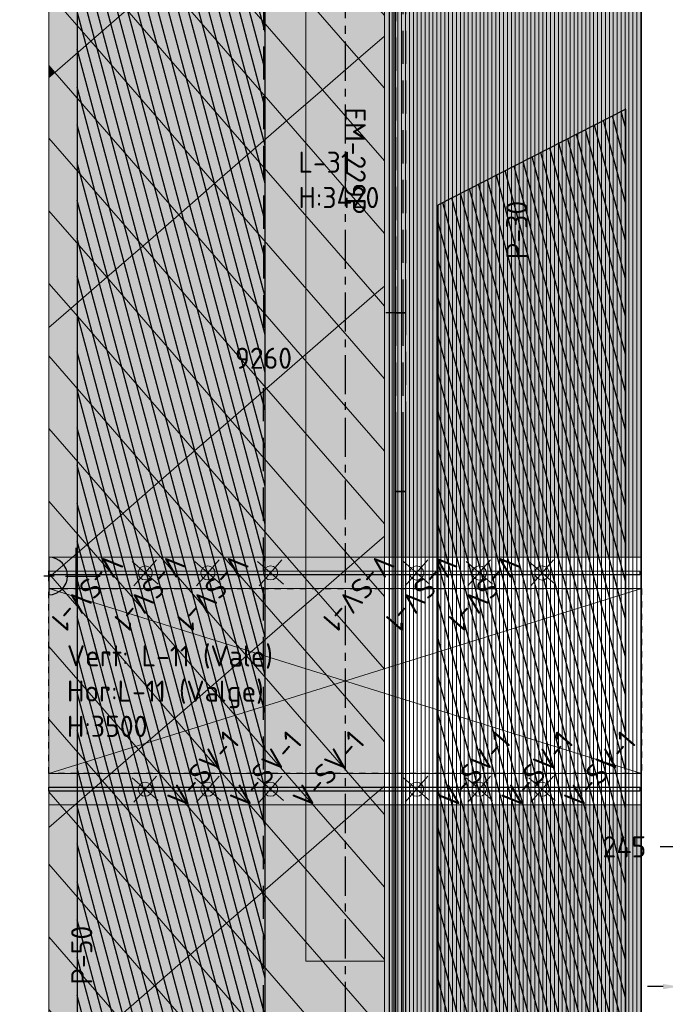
# Model space of a CAD drawing. Header units: millimetres. Extents: x -3074 to 179405, y -22 to 114374.
# Tile 9 of 184: x 128914 to 133032, y 56208 to 62490. Entities that reach past the tile are written whole.
import ezdxf

# ---------------------------------------------------------------- set-up
doc = ezdxf.new("R2010")
doc.units = ezdxf.units.MM
for name, pattern in [('Center', [400, 250, -50, 50, -50]), ('Hidden Line', [317.5, 211.666667, -105.833333]), ('Hidden_100', [80, 40, -40])]:
    doc.linetypes.add(name, pattern=pattern)
doc.layers.get('0').update_dxf_attribs({"true_color": 0x000000})
for name, color, linetype, true_color in [('_SA-ELEKTER_pistikupesad', 7, 'Continuous', 0x9900cc), ('_SA-KUJA', 1, 'Continuous', 0xff0000), ('_SA-KUJA_hatch', 7, 'Continuous', 0xffd9d9), ('_SA-LAGI_katuseaknad', 7, 'Hidden_100', 0x0000bf), ('_SA-LAGI_tekst', 7, 'Continuous', 0x7f4f3f), ('_SA-PIIRE', 7, 'Continuous', 0x000000), ('_SA-SISUSTUS_DIM', 1, 'Continuous', 0xff0000), ('_SA-SISUSTUS_tekst', 7, 'Continuous', 0x7f4f3f), ('_SA-VALGUSTUS_abi', 7, 'Center', 0xff9f7f)]:
    doc.layers.add(name, color=color, linetype=linetype, true_color=true_color)
for name, color, linetype, lineweight, true_color in [('_SA-LAGI', 7, 'Continuous', 9, 0x5b5b5b), ('_SA-LAGI_abi', 250, 'Continuous', 9, 0x333333), ('_SA-LAGI_hatch', 7, 'Continuous', 5, 0x787878), ('_SA-PORAND', 7, 'Continuous', 9, 0x5b5b5b), ('_SA-PORAND_hatch', 254, 'Continuous', 9, 0xbebebe), ('_SA-PORAND_tekst', 7, 'Continuous', 9, 0x5b5b5b), ('_SA-SANTEHN', 7, 'Continuous', 13, 0x4c5f99), ('_SA-SEIN_dim', 1, 'Continuous', 13, 0xff0000), ('_SA-SISUSTUS_kohtkindel', 7, 'Continuous', 15, 0x7f4f3f), ('_SA-VALGUSTUS', 20, 'Continuous', 13, 0xff3f00)]:
    doc.layers.add(name, color=color, linetype=linetype, lineweight=lineweight, true_color=true_color)
doc.styles.add('DIN Pro Light-Light', font='txt')
doc.styles.add('DIN Pro Medium-Medium', font='txt')
doc.dimstyles.new('INP_100_DIM', dxfattribs={"dimtxt": 135, "dimasz": 100, "dimexe": 50, "dimexo": 0.5, "dimgap": 20, "dimtad": 0, "dimtih": 1, "dimtoh": 1, "dimdec": 0, "dimzin": 1, "dimdsep": 46, "dimtxsty": 'DIN Pro Light-Light', "dimcen": 2.5, "dimadec": 1, "dimazin": 1, "dimtfac": 1, "dimtdec": 4, "dimtix": 1, "dimtofl": 0, "dimtmove": 1, "dimatfit": 3, "dimfxl": 1, "dimtolj": 1, "dimtzin": 1, "dimarcsym": 0})

# ---------------------------------------------------------------- blocks, each defined once
blk = doc.blocks.new('_SA pistik(syvistatud) x1')
at = {"linetype": 'ByBlock', "lineweight": -2}
blk.add_hatch(color=0, dxfattribs=at).paths.add_polyline_path([(-80.2, 0), (80, 0), (80, 1.8), (79.9, 3.5), (79.8, 5.3), (79.6, 7.1), (79.4, 9), (79.2, 10.8), (78.9, 12.6), (78.5, 14.5), (78.1, 16.3), (77.7, 18.2), (77.2, 20), (76.7, 21.9), (76.1, 23.7), (75.5, 25.5), (74.8, 27.4), (74.1, 29.2), (73.3, 31), (72.5, 32.8), (71.7, 34.6), (70.7, 36.4), (69.8, 38.2), (68.8, 39.9), (67.7, 41.7), (66.6, 43.4), (65.5, 45), (64.3, 46.7), (63, 48.3), (61.7, 49.9), (60.4, 51.5), (59.1, 53), (57.6, 54.5), (56.2, 56), (54.7, 57.4), (53.2, 58.8), (51.7, 60.1), (50.1, 61.4), (48.5, 62.7), (46.8, 63.9), (45.1, 65.1), (43.4, 66.2), (41.7, 67.3), (40, 68.3), (38.2, 69.3), (36.5, 70.3), (34.7, 71.2), (32.8, 72), (31, 72.8), (29.2, 73.5), (27.4, 74.2), (25.5, 74.9), (23.7, 75.5), (21.8, 76), (19.9, 76.5), (18.1, 77), (16.2, 77.4), (14.4, 77.8), (12.5, 78.1), (10.7, 78.4), (8.9, 78.6), (7.1, 78.8), (5.3, 78.9), (3.5, 79), (1.7, 79.1), (-0.1, 79.1), (-1.9, 79.1), (-3.6, 79), (-5.4, 78.9), (-7.2, 78.8), (-9.1, 78.6), (-10.9, 78.4), (-12.7, 78.1), (-14.6, 77.8), (-16.4, 77.4), (-18.3, 77), (-20.1, 76.5), (-22, 76), (-23.8, 75.5), (-25.7, 74.9), (-27.5, 74.2), (-29.4, 73.5), (-31.2, 72.8), (-33, 72), (-34.8, 71.2), (-36.6, 70.3), (-38.4, 69.3), (-40.2, 68.3), (-41.9, 67.3), (-43.6, 66.2), (-45.3, 65.1), (-47, 63.9), (-48.6, 62.7), (-50.3, 61.4), (-51.8, 60.1), (-53.4, 58.8), (-54.9, 57.4), (-56.4, 56), (-57.8, 54.5), (-59.2, 53), (-60.6, 51.5), (-61.9, 49.9), (-63.2, 48.3), (-64.4, 46.7), (-65.6, 45), (-66.8, 43.4), (-67.9, 41.7), (-69, 39.9), (-70, 38.2), (-70.9, 36.4), (-71.8, 34.6), (-72.7, 32.8), (-73.5, 31), (-74.3, 29.2), (-75, 27.4), (-75.7, 25.5), (-76.3, 23.7), (-76.9, 21.9), (-77.4, 20), (-77.9, 18.2), (-78.3, 16.3), (-78.7, 14.5), (-79.1, 12.6), (-79.4, 10.8), (-79.6, 9), (-79.8, 7.1), (-80, 5.3), (-80.1, 3.5), (-80.2, 1.8)], flags=0)
at = {"color": 0, "linetype": 'ByBlock', "lineweight": -2}
for p, q in [((0, 70.7), (0, 218.6)), ((-120, 114.6), (120, 114.6)), ((0, 22), (0, -22)), ((22, 0), (-22, 0))]:
    blk.add_line(p, q, dxfattribs=at)
blk.add_lwpolyline([(-80.2, 0), (80, 0, 0.986995)], format="xyb", close=True, dxfattribs=at)
blk = doc.blocks.new('*D73')
at = {"layer": '_SA-SEIN_dim', "color": 0, "lineweight": -2}
for p, q in [((133118, 56511.5), (133118, 56270.7)), ((133740, 56505.5), (133740, 56270.7)), ((133018, 56320.7), (132918, 56320.7)), ((133840, 56320.7), (133940, 56320.7))]:
    blk.add_line(p, q, dxfattribs=at)
at = {"layer": '_SA-SEIN_dim', "color": 0}
for points in [[(133018, 56304), (133018, 56337.4), (133118, 56320.7)], [(133840, 56337.4), (133840, 56304), (133740, 56320.7)]]:
    blk.add_solid(points, dxfattribs=at)
at = {"layer": 'Defpoints', "color": 0}
for p in [(133118, 56512), (133740, 56506), (133740, 56320.7)]:
    blk.add_point(p, dxfattribs=at)
at = {"layer": '_SA-SEIN_dim', "color": 0, "insert": (133429, 56320.7), "char_height": 135, "attachment_point": 5, "style": 'DIN Pro Light-Light'}
blk.add_mtext('\\A1;622', dxfattribs=at)
blk = doc.blocks.new('*D98')
at = {"layer": '_SA-SANTEHN', "color": 0, "lineweight": -2}
for p, q in [((133100, 57150.5), (133100, 57262.5)), ((133345.3, 57150.5), (133345.3, 57262.5)), ((133100, 57212.5), (133000, 57212.5)), ((133245.3, 57212.5), (133200, 57212.5))]:
    blk.add_line(p, q, dxfattribs=at)
at = {"layer": '_SA-SANTEHN', "color": 0}
for points in [[(133200, 57229.2), (133200, 57195.8), (133100, 57212.5)], [(133245.3, 57195.8), (133245.3, 57229.2), (133345.3, 57212.5)]]:
    blk.add_solid(points, dxfattribs=at)
at = {"layer": 'Defpoints', "color": 0}
for p in [(133100, 57212.5), (133100, 57150), (133345.3, 57150)]:
    blk.add_point(p, dxfattribs=at)
at = {"layer": '_SA-SANTEHN', "color": 0, "insert": (132771.2, 57212.5), "char_height": 135, "attachment_point": 5, "style": 'DIN Pro Light-Light'}
blk.add_mtext('\\A1;245', dxfattribs=at)
blk = doc.blocks.new('V-SV-1')
at = {"color": 0, "linetype": 'ByBlock', "lineweight": -2}
for p, q in [((0, -110.2), (0, 110.2)), ((-110.2, 0), (110.2, 0))]:
    blk.add_line(p, q, dxfattribs=at)
blk.add_circle((0, 0), 45, dxfattribs=at)
at = {"color": 0, "linetype": 'ByBlock', "lineweight": -2, "insert": (50, -131), "char_height": 135, "width": 1373.607, "attachment_point": 1, "style": 'DIN Pro Medium-Medium'}
blk.add_mtext('V-SV-1', dxfattribs=at)
blk = doc.blocks.new('*D671')
at = {"layer": '_SA-SISUSTUS_DIM', "color": 0, "linetype": 'Hidden Line', "lineweight": -2}
for p, q in [((131239.5, 64960), (130419, 64960)), ((130469, 64860), (130469, 60464.9)), ((130469, 55800), (130469, 60195.1)), ((131239.5, 55700), (130419, 55700))]:
    blk.add_line(p, q, dxfattribs=at)
at = {"layer": '_SA-SISUSTUS_DIM', "color": 0}
for points in [[(130485.7, 64860), (130452.3, 64860), (130469, 64960)], [(130452.3, 55800), (130485.7, 55800), (130469, 55700)]]:
    blk.add_solid(points, dxfattribs=at)
at = {"layer": 'Defpoints', "color": 0}
for p in [(131240, 64960), (130469, 55700), (131240, 55700)]:
    blk.add_point(p, dxfattribs=at)
at = {"layer": '_SA-SISUSTUS_DIM', "color": 0, "insert": (130469, 60330), "char_height": 135, "attachment_point": 5, "style": 'DIN Pro Light-Light'}
blk.add_mtext('\\A1;9260', dxfattribs=at)

msp = doc.modelspace()

# ---------------------------------------------------------------- hatches: boundary and pattern name
at = {"layer": '_SA-KUJA_hatch'}
h = msp.add_hatch(dxfattribs=at)
h.set_pattern_fill('Hatch1', color=256, scale=500, angle=285, style=0, pattern_type=2)
h.set_pattern_definition([(285, (0, 0), (60.370364, 16.17619), [])])
h.paths.add_polyline_path([(130480.3, 69056.5), (130480.3, 55146.1), (131580.2, 55146.1), (131580.2, 61307.5), (132780.2, 61920), (132780.2, 55146.1), (132890, 55146.1), (132880, 53721.5), (129100, 53721.5), (129100, 55146.1), (129280.3, 55146.1), (129280.3, 69056.5), (122910, 69056.5), (122910, 70256.5), (134083.2, 70256.5), (168131.4, 99854.1), (168609.9, 100270.1), (164958.9, 104473.2), (165864.5, 105260.5), (170389.6, 100054.9), (169907.3, 99635.6), (169928.7, 99607.7), (169019.7, 98824.4), (168916.1, 98946.2), (134531.9, 69056.5)], flags=0)
at = {"layer": '_SA-LAGI_hatch'}
h = msp.add_hatch(dxfattribs=at)
h.set_pattern_fill('Squares', color=256, scale=200, angle=360, style=0, pattern_type=2)
h.set_pattern_definition([(360, (-1e-27, 0), (8e-15, 50), [50, -50]), (90, (-1e-27, 0), (-50, 1e-14), [50, -50])])
h.paths.add_polyline_path([(132880, 59060), (129100, 59060), (129100, 63480), (132880, 63480)], flags=0)
h = msp.add_hatch(dxfattribs=at)
h.set_pattern_fill('Squares', color=256, scale=200, style=0, pattern_type=2)
h.set_pattern_definition([(0, (0, 0), (0, 50), [50, -50]), (90, (0, 0), (-50, 3e-15), [50, -50])])
h.paths.add_polyline_path([(129100, 53070), (132880, 53070), (132880, 57480), (129100, 57480)], flags=0)
at = {"layer": '_SA-PORAND_hatch', "true_color": 0xffbf00}
h = msp.add_hatch(dxfattribs=at)
h.set_pattern_fill('Hatch1', color=40, scale=200, angle=90, style=0, pattern_type=2)
h.set_pattern_definition([(90, (0, 0), (-25, 2e-15), [])])
h.paths.add_polyline_path([(131290, 55700), (132880, 55700), (132880, 64910), (131290, 64910)], flags=0)
at = {"layer": '_SA-PORAND_hatch', "true_color": 0xebebeb}
for points in [[(131240, 62516.4), (130514.6, 63350.8), (130285.2, 63151.4), (131075.1, 62242.7), (131240, 62386.1)], [(131075.1, 62242.7), (130285.2, 63151.4), (130055.7, 62952), (130845.6, 62043.3)], [(130845.6, 62043.3), (130055.7, 62952), (129826.3, 62752.5), (130616.2, 61843.8)], [(130616.2, 61843.8), (129826.3, 62752.5), (129596.9, 62553.1), (130386.8, 61644.4)], [(130386.8, 61644.4), (129596.9, 62553.1), (129367.5, 62353.6), (130157.3, 61445)], [(131176.7, 60735.7), (130386.8, 61644.4), (130157.3, 61445), (130947.2, 60536.3)], [(130717.8, 60336.9), (129927.9, 61245.5), (129698.5, 61046.1), (130488.4, 60137.4)], [(130488.4, 60137.4), (129698.5, 61046.1), (129469.1, 60846.6), (130258.9, 59938)], [(131240, 60662.9), (131176.7, 60735.7), (130947.2, 60536.3), (131240, 60199.5)], [(131240, 60199.5), (130947.2, 60536.3), (130717.8, 60336.9), (131240, 59736.1)], [(129100, 59881.1), (129570.7, 59339.6), (129800.1, 59539.1), (129100, 60344.4)], [(131048.8, 59029.3), (130258.9, 59938), (130029.5, 59738.5), (130819.4, 58829.9)], [(130819.4, 58829.9), (130029.5, 59738.5), (129800.1, 59539.1), (130590, 58630.4)], [(129100, 58954.3), (129111.8, 58940.8), (129341.2, 59140.2), (129100, 59417.7)], [(129100, 57100.8), (129773.9, 56325.6), (130003.3, 56525.1), (129213.4, 57433.8), (129100, 57335.2)], [(131240, 56955.9), (130921, 57322.9), (130691.6, 57123.4), (131240, 56492.5)], [(130563.7, 55417), (129773.9, 56325.6), (129544.4, 56126.2), (130334.3, 55217.5)]]:
    msp.add_hatch(color=7, dxfattribs=at).paths.add_polyline_path(points, flags=0)
at = {"layer": '_SA-PORAND_hatch', "true_color": 0xfafafa}
for points in [[(129100, 62661.3), (129367.5, 62353.6), (129596.9, 62553.1), (129100, 63124.7)], [(129100, 62197.9), (129138, 62154.2), (129367.5, 62353.6), (129100, 62661.3)], [(130157.3, 61445), (129367.5, 62353.6), (129138, 62154.2), (129927.9, 61245.5)], [(129100, 61734.6), (129698.5, 61046.1), (129927.9, 61245.5), (129138, 62154.2), (129100, 62121.1)], [(131240, 61589.6), (130845.6, 62043.3), (130616.2, 61843.8), (131240, 61126.3)], [(131240, 61126.3), (130616.2, 61843.8), (130386.8, 61644.4), (131176.7, 60735.7), (131240, 60790.8)], [(129100, 61271.2), (129469.1, 60846.6), (129698.5, 61046.1), (129100, 61734.6)], [(130947.2, 60536.3), (130157.3, 61445), (129927.9, 61245.5), (130717.8, 60336.9)], [(129100, 60807.8), (129239.6, 60647.2), (129469.1, 60846.6), (129100, 61271.2)], [(130258.9, 59938), (129469.1, 60846.6), (129239.6, 60647.2), (130029.5, 59738.5)], [(129100, 60525.8), (129239.6, 60647.2), (129100, 60807.8)], [(129100, 59417.7), (129341.2, 59140.2), (129570.7, 59339.6), (129100, 59881.1)], [(130590, 58630.4), (129800.1, 59539.1), (129570.7, 59339.6), (130360.5, 58431)], [(130360.5, 58431), (129570.7, 59339.6), (129341.2, 59140.2), (130131.1, 58231.5)], [(130131.1, 58231.5), (129341.2, 59140.2), (129111.8, 58940.8), (129901.7, 58032.1)], [(131240, 58809.4), (131048.8, 59029.3), (130819.4, 58829.9), (131240, 58346)], [(129100, 58490.9), (129672.3, 57832.6), (129901.7, 58032.1), (129111.8, 58940.8), (129100, 58930.5)], [(131240, 58346), (130819.4, 58829.9), (130590, 58630.4), (131240, 57882.6)], [(131240, 57882.6), (130590, 58630.4), (130360.5, 58431), (131150.4, 57522.3), (131240, 57600.2)], [(129100, 58027.6), (129442.8, 57633.2), (129672.3, 57832.6), (129100, 58490.9)], [(131150.4, 57522.3), (130360.5, 58431), (130131.1, 58231.5), (130921, 57322.9)], [(130462.1, 56924), (129672.3, 57832.6), (129442.8, 57633.2), (130232.7, 56724.5)], [(130232.7, 56724.5), (129442.8, 57633.2), (129213.4, 57433.8), (130003.3, 56525.1)], [(131240, 57600.2), (131150.4, 57522.3), (131240, 57419.3)], [(129100, 56637.5), (129544.4, 56126.2), (129773.9, 56325.6), (129100, 57100.8)], [(131240, 56029.2), (130462.1, 56924), (130232.7, 56724.5), (131022.6, 55815.9), (131240, 56004.8)], [(131022.6, 55815.9), (130232.7, 56724.5), (130003.3, 56525.1), (130793.2, 55616.4)], [(129100, 56174.1), (129315, 55926.8), (129544.4, 56126.2), (129100, 56637.5)], [(130793.2, 55616.4), (130003.3, 56525.1), (129773.9, 56325.6), (130563.7, 55417)]]:
    msp.add_hatch(color=7, dxfattribs=at).paths.add_polyline_path(points, flags=0)
at = {"layer": '_SA-PORAND_hatch', "true_color": 0xdcdcdc}
for points in [[(131240, 62386.1), (131075.1, 62242.7), (131240, 62053)], [(129100, 62121.1), (129138, 62154.2), (129100, 62197.9)], [(131240, 62053), (131075.1, 62242.7), (130845.6, 62043.3), (131240, 61589.6)], [(131240, 60790.8), (131176.7, 60735.7), (131240, 60662.9)], [(129100, 60344.4), (129800.1, 59539.1), (130029.5, 59738.5), (129239.6, 60647.2), (129100, 60525.8)], [(131240, 59736.1), (130717.8, 60336.9), (130488.4, 60137.4), (131240, 59272.8)], [(131240, 59272.8), (130488.4, 60137.4), (130258.9, 59938), (131048.8, 59029.3), (131240, 59195.5)], [(131240, 59195.5), (131048.8, 59029.3), (131240, 58809.4)], [(129100, 58930.5), (129111.8, 58940.8), (129100, 58954.3)], [(130921, 57322.9), (130131.1, 58231.5), (129901.7, 58032.1), (130691.6, 57123.4)], [(129100, 57564.2), (129213.4, 57433.8), (129442.8, 57633.2), (129100, 58027.6)], [(130691.6, 57123.4), (129901.7, 58032.1), (129672.3, 57832.6), (130462.1, 56924)], [(129100, 57335.2), (129213.4, 57433.8), (129100, 57564.2)], [(131240, 57419.3), (131150.4, 57522.3), (130921, 57322.9), (131240, 56955.9)], [(131240, 56492.5), (130691.6, 57123.4), (130462.1, 56924), (131240, 56029.2)]]:
    msp.add_hatch(color=254, dxfattribs=at).paths.add_polyline_path(points, flags=0)

# ---------------------------------------------------------------- linework, layer by layer
at = {"layer": '_SA-KUJA', "color": 1, "true_color": 0xff0000}
msp.add_lwpolyline([(129280.3, 69056.5), (129280.3, 55146.1), (129100, 55146.1), (129100, 53721.5), (132880, 53721.5), (132890, 55146.1), (132780.2, 55146.1), (132780.2, 61920), (131580.2, 61307.5), (131580.2, 55146.1), (130480.3, 55146.1), (130480.3, 69056.5)], dxfattribs=at)
at = {"layer": '_SA-LAGI'}
msp.add_lwpolyline([(129100, 58860), (132880, 58860), (132880, 57680), (129100, 57680)], close=True, dxfattribs=at)
at = {"layer": '_SA-LAGI_abi'}
for p, q in [((132880, 57680), (129100, 58860)), ((129100, 57680), (132880, 58860))]:
    msp.add_line(p, q, dxfattribs=at)
at = {"layer": '_SA-LAGI_hatch'}
for points in [[(132880, 59060), (129100, 59060), (129100, 63480), (132880, 63480)], [(129100, 53070), (132880, 53070), (132880, 57480), (129100, 57480)]]:
    msp.add_lwpolyline(points, close=True, dxfattribs=at)
at = {"layer": '_SA-LAGI_katuseaknad'}
msp.add_lwpolyline([(132880, 58860), (132880, 57680), (129100, 57680), (129100, 58860)], close=True, dxfattribs=at)
at = {"layer": '_SA-PIIRE'}
msp.add_line((131311, 60620), (131249, 60620), dxfattribs=at)
for points in [[(131270, 55550), (131311, 55550), (131311, 64929), (131270, 64929)], [(131376, 55832.9), (131376, 59480), (131311, 59480), (131311, 55832.9)], [(131376, 55832.9), (131376, 59480), (131358, 59480), (131358, 55832.9)]]:
    msp.add_lwpolyline(points, close=True, dxfattribs=at)
at = {"layer": '_SA-PIIRE', "color": 9, "linetype": 'Hidden Line', "true_color": 0xbebebe}
for points in [[(131311, 63010.9), (131311, 60620), (131376, 60620), (131376, 64960), (131311, 64960)], [(131376, 63033.6), (131376, 64960), (131358, 64960), (131358, 60620), (131376, 60620)]]:
    msp.add_lwpolyline(points, close=True, dxfattribs=at)
for points in [[(131376, 59841.8), (131376, 60620), (131311, 60620), (131311, 59776.8)], [(131376, 59841.8), (131376, 60620), (131358, 60620), (131358, 59823.8)]]:
    msp.add_lwpolyline(points, dxfattribs=at)
at = {"layer": '_SA-PIIRE'}
for points in [[(131311, 59776.8), (131311, 59480), (131376, 59480), (131376, 59841.8)], [(131358, 59823.8), (131358, 59480), (131376, 59480), (131376, 59841.8)]]:
    msp.add_lwpolyline(points, dxfattribs=at)
at = {"layer": '_SA-PORAND'}
msp.add_lwpolyline([(147282.6, 79925.2), (132880, 67405.2), (132880, 64960), (131240, 64960), (131240, 55980), (132880, 55980), (132880, 51740), (129100, 51740), (129100, 67510), (127405, 67510), (127406, 71829)], dxfattribs=at)
for points in [[(131290, 55980), (132880, 55980), (132880, 64910), (131290, 64910)], [(131240, 62516.4), (130514.6, 63350.8), (130285.2, 63151.4), (131075.1, 62242.7), (131240, 62386.1)], [(131075.1, 62242.7), (130285.2, 63151.4), (130055.7, 62952), (130845.6, 62043.3)], [(129100, 62661.3), (129367.5, 62353.6), (129596.9, 62553.1), (129100, 63124.7)], [(130845.6, 62043.3), (130055.7, 62952), (129826.3, 62752.5), (130616.2, 61843.8)], [(130616.2, 61843.8), (129826.3, 62752.5), (129596.9, 62553.1), (130386.8, 61644.4)], [(129100, 62197.9), (129138, 62154.2), (129367.5, 62353.6), (129100, 62661.3)], [(130386.8, 61644.4), (129596.9, 62553.1), (129367.5, 62353.6), (130157.3, 61445)], [(130157.3, 61445), (129367.5, 62353.6), (129138, 62154.2), (129927.9, 61245.5)], [(131240, 62386.1), (131075.1, 62242.7), (131240, 62053)], [(129100, 62121.1), (129138, 62154.2), (129100, 62197.9)], [(131240, 62053), (131075.1, 62242.7), (130845.6, 62043.3), (131240, 61589.6)], [(129100, 61734.6), (129698.5, 61046.1), (129927.9, 61245.5), (129138, 62154.2), (129100, 62121.1)], [(131240, 61589.6), (130845.6, 62043.3), (130616.2, 61843.8), (131240, 61126.3)], [(131240, 61126.3), (130616.2, 61843.8), (130386.8, 61644.4), (131176.7, 60735.7), (131240, 60790.8)], [(129100, 61271.2), (129469.1, 60846.6), (129698.5, 61046.1), (129100, 61734.6)], [(131176.7, 60735.7), (130386.8, 61644.4), (130157.3, 61445), (130947.2, 60536.3)], [(130947.2, 60536.3), (130157.3, 61445), (129927.9, 61245.5), (130717.8, 60336.9)], [(129100, 60807.8), (129239.6, 60647.2), (129469.1, 60846.6), (129100, 61271.2)], [(130717.8, 60336.9), (129927.9, 61245.5), (129698.5, 61046.1), (130488.4, 60137.4)], [(130488.4, 60137.4), (129698.5, 61046.1), (129469.1, 60846.6), (130258.9, 59938)], [(130258.9, 59938), (129469.1, 60846.6), (129239.6, 60647.2), (130029.5, 59738.5)], [(129100, 60525.8), (129239.6, 60647.2), (129100, 60807.8)], [(131240, 60790.8), (131176.7, 60735.7), (131240, 60662.9)], [(131240, 60662.9), (131176.7, 60735.7), (130947.2, 60536.3), (131240, 60199.5)], [(129100, 60344.4), (129800.1, 59539.1), (130029.5, 59738.5), (129239.6, 60647.2), (129100, 60525.8)], [(131240, 60199.5), (130947.2, 60536.3), (130717.8, 60336.9), (131240, 59736.1)], [(129100, 59881.1), (129570.7, 59339.6), (129800.1, 59539.1), (129100, 60344.4)], [(131240, 59736.1), (130717.8, 60336.9), (130488.4, 60137.4), (131240, 59272.8)], [(131240, 59272.8), (130488.4, 60137.4), (130258.9, 59938), (131048.8, 59029.3), (131240, 59195.5)], [(131048.8, 59029.3), (130258.9, 59938), (130029.5, 59738.5), (130819.4, 58829.9)], [(129100, 59417.7), (129341.2, 59140.2), (129570.7, 59339.6), (129100, 59881.1)], [(130819.4, 58829.9), (130029.5, 59738.5), (129800.1, 59539.1), (130590, 58630.4)], [(130590, 58630.4), (129800.1, 59539.1), (129570.7, 59339.6), (130360.5, 58431)], [(129100, 58954.3), (129111.8, 58940.8), (129341.2, 59140.2), (129100, 59417.7)], [(130360.5, 58431), (129570.7, 59339.6), (129341.2, 59140.2), (130131.1, 58231.5)], [(131240, 59195.5), (131048.8, 59029.3), (131240, 58809.4)], [(130131.1, 58231.5), (129341.2, 59140.2), (129111.8, 58940.8), (129901.7, 58032.1)], [(131240, 58809.4), (131048.8, 59029.3), (130819.4, 58829.9), (131240, 58346)], [(129100, 58930.5), (129111.8, 58940.8), (129100, 58954.3)], [(129100, 58490.9), (129672.3, 57832.6), (129901.7, 58032.1), (129111.8, 58940.8), (129100, 58930.5)], [(131240, 58346), (130819.4, 58829.9), (130590, 58630.4), (131240, 57882.6)], [(131240, 57882.6), (130590, 58630.4), (130360.5, 58431), (131150.4, 57522.3), (131240, 57600.2)], [(129100, 58027.6), (129442.8, 57633.2), (129672.3, 57832.6), (129100, 58490.9)], [(131150.4, 57522.3), (130360.5, 58431), (130131.1, 58231.5), (130921, 57322.9)], [(130921, 57322.9), (130131.1, 58231.5), (129901.7, 58032.1), (130691.6, 57123.4)], [(129100, 57564.2), (129213.4, 57433.8), (129442.8, 57633.2), (129100, 58027.6)], [(130691.6, 57123.4), (129901.7, 58032.1), (129672.3, 57832.6), (130462.1, 56924)], [(130462.1, 56924), (129672.3, 57832.6), (129442.8, 57633.2), (130232.7, 56724.5)], [(130232.7, 56724.5), (129442.8, 57633.2), (129213.4, 57433.8), (130003.3, 56525.1)], [(129100, 57335.2), (129213.4, 57433.8), (129100, 57564.2)], [(131240, 57600.2), (131150.4, 57522.3), (131240, 57419.3)], [(131240, 57419.3), (131150.4, 57522.3), (130921, 57322.9), (131240, 56955.9)], [(129100, 57100.8), (129773.9, 56325.6), (130003.3, 56525.1), (129213.4, 57433.8), (129100, 57335.2)], [(131240, 56955.9), (130921, 57322.9), (130691.6, 57123.4), (131240, 56492.5)], [(131240, 56492.5), (130691.6, 57123.4), (130462.1, 56924), (131240, 56029.2)], [(129100, 56637.5), (129544.4, 56126.2), (129773.9, 56325.6), (129100, 57100.8)], [(131240, 56029.2), (130462.1, 56924), (130232.7, 56724.5), (131022.6, 55815.9), (131240, 56004.8)], [(131022.6, 55815.9), (130232.7, 56724.5), (130003.3, 56525.1), (130793.2, 55616.4)], [(129100, 56174.1), (129315, 55926.8), (129544.4, 56126.2), (129100, 56637.5)], [(130793.2, 55616.4), (130003.3, 56525.1), (129773.9, 56325.6), (130563.7, 55417)], [(130563.7, 55417), (129773.9, 56325.6), (129544.4, 56126.2), (130334.3, 55217.5)]]:
    msp.add_lwpolyline(points, close=True, dxfattribs=at)
at = {"layer": '_SA-SISUSTUS_kohtkindel'}
msp.add_lwpolyline([(130740, 56482), (131240, 56482), (131240, 64960), (130740, 64960)], close=True, dxfattribs=at)
at = {"layer": '_SA-VALGUSTUS', "color": 0, "linetype": 'ByBlock', "lineweight": -2}
for points in [[(129100, 58947.5), (129100, 58972.5), (132870, 58972.4), (132870, 58947.4)], [(132870, 57592.3), (132870, 57567.3), (129100, 57567.5), (129100, 57592.5)]]:
    msp.add_lwpolyline(points, close=True, dxfattribs=at)
at = {"layer": '_SA-VALGUSTUS_abi'}
msp.add_line((130990, 67150), (130990, 45760), dxfattribs=at)

# ---------------------------------------------------------------- block references
at = {"layer": '_SA-ELEKTER_pistikupesad', "xscale": 1.499999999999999, "yscale": 1.499999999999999, "zscale": 1.5, "rotation": 269.999999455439}
msp.add_blockref('_SA pistik(syvistatud) x1', (129100, 58940.1), dxfattribs=at)
at = {"layer": '_SA-VALGUSTUS'}
for p, rotation in [((129714.3, 58960), 228.9983288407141), ((130114.3, 58960), 228.9983288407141), ((130514.3, 58960), 228.9983288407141), ((131445.7, 58959.9), 228.9983288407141), ((131845.7, 58959.9), 228.9983288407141), ((132245.7, 58959.9), 228.9983288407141), ((129714.3, 57580.1), 48.99899730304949), ((130114.3, 57580.1), 48.99899730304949), ((130514.3, 57580.1), 48.99899730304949), ((131445.6, 57580), 48.99899730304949), ((131845.6, 57580), 48.99899730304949), ((132245.6, 57580), 48.99899730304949)]:
    msp.add_blockref('V-SV-1', p, dxfattribs=dict(at, rotation=rotation))

# ---------------------------------------------------------------- texts
at = {"layer": '_SA-LAGI_tekst', "char_height": 135, "attachment_point": 1, "rotation": 359.92692, "style": 'DIN Pro Medium-Medium'}
for s, insert, width in [('{\\fDIN Pro;L-31}\\P{\\fDIN Pro;H:3420}\\P', (130691.7, 61648.3), 1426.721), ('{\\fDIN Pro;Vert: L-11 (Vale)}\\P{\\fDIN Pro;Hor:L-11 (Valge)}\\P{\\fDIN Pro;H:3500}\\P', (129215.5, 58499.3), 3033.443)]:
    msp.add_mtext(s, dxfattribs=dict(at, insert=insert, width=width))
at = {"layer": '_SA-PORAND_tekst', "char_height": 135, "width": 1047.541, "attachment_point": 1, "rotation": 90, "style": 'DIN Pro Medium-Medium'}
for s, insert in [('P-30', (132017.3, 60962.2)), ('P-50', (129242.2, 56333.1))]:
    msp.add_mtext(s, dxfattribs=dict(at, insert=insert))
at = {"layer": '_SA-SISUSTUS_tekst', "insert": (131120.7, 61929.5), "char_height": 135, "width": 1791.148, "attachment_point": 1, "rotation": 270, "style": 'DIN Pro Medium-Medium'}
msp.add_mtext('EM-229P', dxfattribs=at)

# ---------------------------------------------------------------- dimensions: what is measured, and where the dimension line sits
at = {"layer": '_SA-SANTEHN'}
dim = msp.add_linear_dim(base=(133100, 57212.5), p1=(133345.3, 57150), p2=(133100, 57150), angle=180, dimstyle='INP_100_DIM', override={"dimtxt": 135, "dimasz": 100, "dimexe": 50, "dimexo": 0.5, "dimgap": 20, "dimdec": 0, "dimzin": 1, "dimtxsty": 'DIN Pro Light-Light', "dimsah": 0, "dimcen": 2.5, "dimadec": 1, "dimazin": 1, "dimtix": 0, "dimtmove": 0, "dimtzin": 1}, dxfattribs=at)
dim.commit()
dim.dimension.update_dxf_attribs({"geometry": '*D98', "text_midpoint": (132771.2, 57212.5)})
at = {"layer": '_SA-SEIN_dim'}
dim = msp.add_linear_dim(base=(133740, 56320.7), p1=(133118, 56512), p2=(133740, 56506), dimstyle='INP_100_DIM', override={"dimtxt": 135, "dimasz": 100, "dimexe": 50, "dimexo": 0.5, "dimgap": 20, "dimdec": 0, "dimzin": 1, "dimtxsty": 'DIN Pro Light-Light', "dimsah": 0, "dimcen": 2.5, "dimadec": 1, "dimazin": 1, "dimtix": 0, "dimtmove": 0, "dimtzin": 1}, dxfattribs=at)
dim.commit()
dim.dimension.update_dxf_attribs({"geometry": '*D73', "text_midpoint": (133429, 56320.7)})
at = {"layer": '_SA-SISUSTUS_DIM', "linetype": 'Hidden Line'}
dim = msp.add_linear_dim(base=(130469, 55700), p1=(131240, 64960), p2=(131240, 55700), angle=270, dimstyle='INP_100_DIM', override={"dimtxt": 135, "dimasz": 100, "dimexe": 50, "dimexo": 0.5, "dimgap": 20, "dimdec": 0, "dimzin": 1, "dimtxsty": 'DIN Pro Light-Light', "dimsah": 0, "dimcen": 2.5, "dimadec": 1, "dimazin": 1, "dimtix": 0, "dimtmove": 0, "dimtzin": 1}, dxfattribs=at)
dim.commit()
dim.dimension.update_dxf_attribs({"geometry": '*D671', "text_midpoint": (130469, 60330)})

doc.saveas('drawing.dxf')
